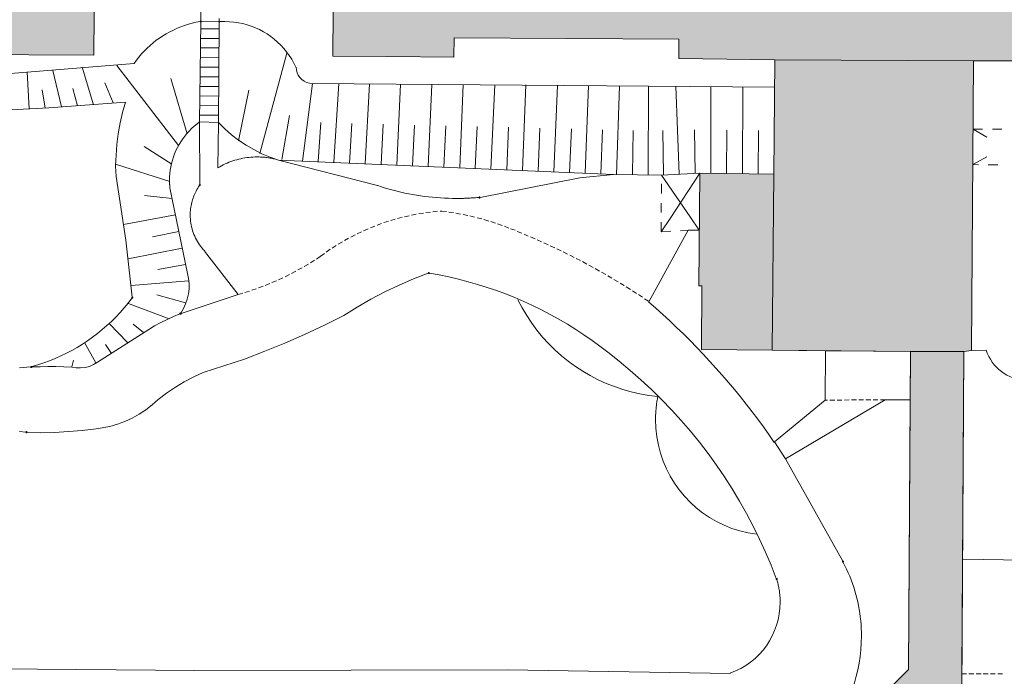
# Model space of a CAD drawing. Header units: metres. Extents: x -15 to 143, y -45 to 47.
# Tile 30 of 41: x 89.6 to 92.06, y 30.05 to 31.69. Entities that reach past the tile are written whole.
import ezdxf

# ---------------------------------------------------------------- set-up
doc = ezdxf.new("R2010")
doc.units = ezdxf.units.M
doc.header["$LTSCALE"] = 0.0125
doc.layers.add('X_YYY_STF_8', color=7, linetype='Continuous', lineweight=9)

# ---------------------------------------------------------------- blocks, each defined once
blk = doc.blocks.new('Ü_Plan_W')
at = {"layer": 'X_YYY_STF_8'}
h = blk.add_hatch(color=9, dxfattribs=at)
h.dxf.hatch_style = 1
h.paths.add_polyline_path([(1.1326, 5.4775), (2.0508, 5.4674), (2.0508, 5.4331), (2.0491, 5.2595), (1.9484, 5.2599), (1.9437, 4.6639), (1.1284, 4.6677), (1.1305, 5.0872), (1.1314, 5.2595)])
at = {"layer": 'X_YYY_STF_8', "linetype": 'Continuous'}
for points in [[(2.318, 5.1609), (2.3209, 4.9424), (2.4433, 4.942), (2.4416, 4.6613), (2.5536, 4.6606), (2.6935, 4.6596), (2.6939, 4.6999), (3.1621, 4.6973), (3.1617, 4.6571), (3.3619, 4.6541), (3.7755, 4.652), (3.9745, 4.652), (3.9749, 4.6922), (4.4406, 4.6901), (4.4406, 4.6499), (4.6941, 4.6478), (4.6954, 4.7312), (4.6979, 4.9302), (4.8152, 4.9285), (4.8156, 4.9611), (4.8173, 5.1084), (4.8178, 5.1389), (3.9588, 5.1439), (3.8017, 5.1448), (3.3366, 5.1477), (3.2518, 5.149), (3.2519, 5.1557), (2.9301, 5.1575), (2.6909, 5.1588)], [(3.356, 4.0496), (3.3594, 4.4162), (3.3619, 4.6541), (3.7755, 4.652), (3.7717, 4.0488), (3.7552, 4.0467), (3.6443, 4.0467)], [(3.2053, 4.4179), (3.2032, 4.1834), (3.2095, 4.1834), (3.2091, 4.0509), (3.356, 4.0496), (3.3594, 4.4162)]]:
    blk.add_hatch(color=150, dxfattribs=at).paths.add_polyline_path(points)
at = {"layer": 'X_YYY_STF_8', "linetype": 'Continuous', "lineweight": 9}
for points in [[(2.1677, 4.7337), (2.1673, 4.7329), (2.166, 4.7329), (2.1651, 4.7337), (2.166, 4.735), (2.1673, 4.735)], [(2.1656, 4.3929), (2.1647, 4.3921), (2.1635, 4.3921), (2.163, 4.3929), (2.1635, 4.3942), (2.1647, 4.3942)], [(3.505, 3.6089), (3.5046, 3.6081), (3.5033, 3.6081), (3.5024, 3.6089), (3.5033, 3.6102), (3.5046, 3.6102), (3.505, 3.6089)]]:
    blk.add_hatch(color=256, dxfattribs=at).paths.add_polyline_path(points, flags=0)
at = {"layer": 'X_YYY_STF_8', "linetype": 'Continuous', "lineweight": 0}
for points in [[(2.7481, 4.3671), (2.7476, 4.3663), (2.7464, 4.3663), (2.7455, 4.3671), (2.7464, 4.3684), (2.7476, 4.3684)], [(2.6427, 4.2101), (2.6418, 4.2088), (2.641, 4.2088), (2.6401, 4.2101), (2.641, 4.2109), (2.6418, 4.2109), (2.6427, 4.2101)], [(2.025, 4.1584), (2.0246, 4.1576), (2.0233, 4.1576), (2.0225, 4.1584), (2.0233, 4.1597), (2.0246, 4.1597), (2.025, 4.1584)], [(2.1253, 4.1254), (2.1249, 4.1245), (2.1237, 4.1245), (2.1228, 4.1254), (2.1237, 4.1267), (2.1249, 4.1267)], [(1.8146, 4.0145), (1.8142, 4.0132), (1.8129, 4.0132), (1.8121, 4.0145), (1.8129, 4.0153), (1.8142, 4.0153), (1.8146, 4.0145)], [(1.8045, 3.8786), (1.804, 3.8773), (1.8028, 3.8773), (1.8019, 3.8786), (1.8028, 3.8794), (1.804, 3.8794), (1.8045, 3.8786)], [(3.367, 3.5729), (3.3666, 3.5717), (3.3653, 3.5717), (3.3644, 3.5729), (3.3653, 3.5738), (3.3666, 3.5738)]]:
    blk.add_hatch(color=256, dxfattribs=at).paths.add_polyline_path(points, flags=0)
at = {"layer": 'X_YYY_STF_8'}
h = blk.add_hatch(color=9, dxfattribs=at)
h.dxf.hatch_style = 1
edge = h.paths.add_edge_path()
edge.add_line((3.3424, 1.6751), (3.2315, 1.6756))
edge.add_line((3.2315, 1.6756), (3.2379, 2.8393))
edge.add_line((3.2379, 2.8393), (3.2383, 2.9189))
edge.add_line((3.2383, 2.9189), (3.2387, 2.9858))
edge.add_line((3.2387, 2.9858), (3.6405, 3.3846))
edge.add_line((3.6405, 3.3846), (3.6443, 4.0467))
edge.add_line((3.6443, 4.0467), (3.7552, 4.0467))
edge.add_line((3.7552, 4.0467), (3.7509, 3.3355))
edge.add_line((3.7509, 3.3355), (3.3509, 2.9384))
edge.add_line((3.3509, 2.9384), (3.3484, 2.7225))
edge.add_line((3.3484, 2.7225), (3.3424, 1.6751))
at = {"layer": 'X_YYY_STF_8', "linetype": 'Continuous', "lineweight": 0}
for p, q in [((2.1681, 4.8683), (2.1664, 4.735)), ((2.1639, 4.5246), (2.1664, 4.7329)), ((2.1668, 4.7185), (2.2041, 4.7185)), ((2.1677, 4.7337), (2.2045, 4.7333)), ((2.2032, 4.5233), (2.2045, 4.7333)), ((2.2045, 4.7333), (2.2032, 4.5233)), ((2.1664, 4.6986), (2.2037, 4.6986)), ((2.1664, 4.6787), (2.2037, 4.6787)), ((2.166, 4.6588), (2.2037, 4.6584)), ((2.2892, 4.459), (2.3455, 4.6677)), ((1.9429, 4.5606), (1.9192, 4.6385)), ((2.1198, 4.4759), (1.9916, 4.6423)), ((2.166, 4.6389), (2.1838, 4.6385)), ((2.1838, 4.6385), (2.2037, 4.6385)), ((2.3654, 4.633), (2.365, 4.6385)), ((1.8091, 4.5521), (1.8049, 4.6287)), ((1.876, 4.5559), (1.8586, 4.6321)), ((2.138, 4.5), (2.1042, 4.6148)), ((2.1656, 4.6186), (2.1825, 4.6186)), ((2.1825, 4.6186), (2.2032, 4.6186)), ((2.3671, 4.627), (2.3654, 4.633)), ((2.3692, 4.622), (2.3671, 4.627)), ((2.3726, 4.6169), (2.3692, 4.622)), ((2.3768, 4.6131), (2.3726, 4.6169)), ((1.9094, 4.5585), (1.9001, 4.5944)), ((1.984, 4.5648), (1.9666, 4.6059)), ((2.1651, 4.5987), (2.2032, 4.5987)), ((2.3815, 4.6097), (2.3768, 4.6131)), ((2.3785, 4.4433), (2.3992, 4.6046)), ((2.3865, 4.6071), (2.3815, 4.6097)), ((2.3925, 4.6054), (2.3865, 4.6071)), ((2.398, 4.605), (2.3925, 4.6054)), ((2.4437, 4.4408), (2.4539, 4.6046)), ((2.5089, 4.4378), (2.5178, 4.6042)), ((2.5745, 4.4348), (2.5825, 4.6033)), ((2.6401, 4.4319), (2.6477, 4.6029)), ((2.7057, 4.4294), (2.7129, 4.6025)), ((2.7705, 4.4264), (2.7785, 4.6021)), ((2.8361, 4.4238), (2.8433, 4.6016)), ((2.9017, 4.4209), (2.9089, 4.6008)), ((2.9669, 4.4179), (2.9741, 4.6004)), ((3.0321, 4.4154), (3.0385, 4.6)), ((3.0977, 4.4145), (3.099, 4.5995)), ((3.1629, 4.4158), (3.1553, 4.5991)), ((3.2286, 4.4175), (3.2286, 4.5987)), ((3.2942, 4.4171), (3.2954, 4.5978)), ((1.8426, 4.5534), (1.8362, 4.5915)), ((2.1651, 4.5788), (2.2032, 4.5784)), ((2.2452, 4.4856), (2.2663, 4.5906)), ((1.5369, 4.5386), (1.8498, 4.5538)), ((1.8498, 4.5538), (2.0098, 4.5657)), ((2.0034, 4.5441), (2.0098, 4.5657)), ((2.1647, 4.5589), (2.2028, 4.5585)), ((1.9983, 4.5225), (2.0034, 4.5441)), ((2.3349, 4.4467), (2.351, 4.5381)), ((1.9941, 4.5), (1.9983, 4.5225)), ((2.2032, 4.5233), (2.1639, 4.5246)), ((2.1639, 4.5246), (2.1643, 4.3942)), ((2.202, 4.4289), (2.2032, 4.5233)), ((2.2164, 4.5102), (2.2032, 4.5233)), ((2.4111, 4.4421), (2.4166, 4.5233)), ((2.4763, 4.4391), (2.4809, 4.5216)), ((2.5419, 4.4361), (2.5461, 4.5199)), ((2.6071, 4.4336), (2.6113, 4.5182)), ((2.6727, 4.4306), (2.6765, 4.5166)), ((2.7379, 4.4281), (2.7417, 4.5153)), ((2.8035, 4.4251), (2.8069, 4.5136)), ((2.8687, 4.4222), (2.8725, 4.5119)), ((1.9916, 4.478), (1.9941, 4.5)), ((2.2303, 4.4979), (2.2164, 4.5102)), ((2.2452, 4.4865), (2.2303, 4.4979)), ((2.9343, 4.4192), (2.9381, 4.5102)), ((2.9995, 4.4166), (3.0029, 4.5085)), ((3.0651, 4.415), (3.0668, 4.5072)), ((3.1303, 4.4145), (3.1286, 4.5068)), ((3.196, 4.4175), (3.1943, 4.5081)), ((3.2612, 4.4171), (3.2616, 4.5077)), ((3.3268, 4.4166), (3.3276, 4.5072)), ((3.7747, 4.5098), (3.7946, 4.5098)), ((3.8149, 4.5094), (3.8348, 4.5094)), ((1.9899, 4.4556), (1.9916, 4.478)), ((2.1059, 4.4365), (2.0483, 4.4734)), ((2.2608, 4.4763), (2.2452, 4.4865)), ((2.2769, 4.467), (2.2608, 4.4763)), ((1.989, 4.4336), (1.9899, 4.4556)), ((2.2934, 4.4586), (2.2769, 4.467)), ((2.3108, 4.4514), (2.2934, 4.4586)), ((2.3285, 4.4454), (2.3108, 4.4514)), ((3.7742, 4.4361), (3.8034, 4.4522)), ((2.1016, 4.401), (1.9886, 4.4365)), ((2.5347, 4.3921), (2.3285, 4.4454)), ((3.0258, 4.4154), (2.3285, 4.4454)), ((3.7857, 4.4357), (3.7742, 4.4361)), ((3.8259, 4.4357), (3.806, 4.4357)), ((2.0106, 4.2782), (1.9899, 4.4111)), ((3.1257, 4.4141), (3.0258, 4.4154)), ((3.2053, 4.4179), (3.1257, 4.4141)), ((3.1854, 4.3269), (3.1257, 4.4141)), ((3.1435, 4.3235), (3.2053, 4.4179)), ((3.3594, 4.4162), (3.2053, 4.4179)), ((3.3594, 4.4162), (3.356, 4.0496)), ((2.1651, 4.3934), (2.1651, 4.3929)), ((2.9555, 4.4082), (2.7481, 4.3675)), ((3.1257, 4.3756), (3.1257, 4.3959)), ((2.1067, 4.3654), (2.0491, 4.3718)), ((2.1385, 4.2092), (2.1021, 4.3874)), ((3.1253, 4.3358), (3.1253, 4.3557)), ((2.1135, 4.3311), (2.0055, 4.3112)), ((2.5906, 4.3273), (2.6003, 4.3294)), ((2.6054, 4.3307), (2.6151, 4.3324)), ((2.6202, 4.3337), (2.63, 4.3349)), ((2.635, 4.3358), (2.6448, 4.3371)), ((2.6499, 4.3375), (2.6596, 4.3388)), ((2.6647, 4.3392), (2.6681, 4.3392)), ((2.6681, 4.3392), (2.6778, 4.3379)), ((2.6829, 4.3371), (2.6926, 4.3358)), ((2.6977, 4.3349), (2.7074, 4.3328)), ((2.7125, 4.332), (2.7223, 4.3299)), ((2.7269, 4.329), (2.7366, 4.3265)), ((3.204, 4.2994), (3.1854, 4.3269)), ((2.5195, 4.3045), (2.5288, 4.3078)), ((2.5334, 4.31), (2.5428, 4.3134)), ((2.5474, 4.315), (2.5571, 4.318)), ((2.5618, 4.3193), (2.5711, 4.3222)), ((2.5762, 4.3235), (2.5859, 4.3261)), ((2.7417, 4.3252), (2.7515, 4.3227)), ((2.7561, 4.3214), (2.7659, 4.3184)), ((2.7705, 4.3172), (2.7798, 4.3138)), ((2.7845, 4.3125), (2.7942, 4.3091)), ((2.7989, 4.3074), (2.8082, 4.3036)), ((3.1253, 4.2956), (3.1435, 4.3235)), ((2.1207, 4.2968), (2.0661, 4.2854)), ((2.4788, 4.285), (2.4877, 4.2896)), ((2.492, 4.2918), (2.5013, 4.296)), ((2.5055, 4.2981), (2.5148, 4.3023)), ((2.8255, 4.2968), (2.8349, 4.293)), ((2.8395, 4.2913), (2.8484, 4.2871)), ((2.8531, 4.2854), (2.8624, 4.2812)), ((3.1651, 4.2981), (3.1816, 4.2994)), ((2.0237, 4.1597), (2.0106, 4.2782)), ((2.4399, 4.2621), (2.4484, 4.2676)), ((2.4526, 4.2702), (2.4615, 4.2753)), ((2.4657, 4.2778), (2.4742, 4.2829)), ((2.867, 4.2795), (2.8759, 4.2753)), ((2.8806, 4.2731), (2.8899, 4.2689)), ((2.8941, 4.2668), (2.9034, 4.2626)), ((2.1279, 4.2621), (2.0149, 4.2397)), ((2.174, 4.2558), (2.2439, 4.1652)), ((2.4276, 4.2537), (2.4361, 4.2596)), ((2.9081, 4.2604), (2.917, 4.2562)), ((2.9212, 4.2541), (2.9301, 4.2494)), ((2.9348, 4.2473), (2.9437, 4.2427)), ((2.1347, 4.2278), (2.0767, 4.2177)), ((2.3904, 4.2287), (2.3815, 4.2236)), ((2.4031, 4.2367), (2.3946, 4.2312)), ((2.9479, 4.2405), (2.9568, 4.2359)), ((2.9614, 4.2338), (2.9703, 4.2287)), ((2.9746, 4.2266), (2.9834, 4.2215)), ((2.1385, 4.2092), (2.1406, 4.1986)), ((2.351, 4.2067), (2.3421, 4.2024)), ((2.3641, 4.2139), (2.3552, 4.2092)), ((2.3772, 4.2211), (2.3688, 4.2164)), ((2.6096, 4.1978), (2.6401, 4.2096)), ((2.9877, 4.2194), (2.9966, 4.2143)), ((3.0008, 4.2118), (3.0097, 4.2071)), ((3.0139, 4.2046), (3.0224, 4.1995)), ((2.141, 4.1936), (2.0212, 4.1842)), ((2.1406, 4.1986), (2.1419, 4.188)), ((2.1419, 4.188), (2.1419, 4.1775)), ((2.3099, 4.188), (2.3006, 4.1842)), ((2.3239, 4.194), (2.3146, 4.1902)), ((2.3374, 4.2003), (2.3281, 4.1961)), ((2.5495, 4.1707), (2.5796, 4.1847)), ((2.5796, 4.1847), (2.6096, 4.1978)), ((3.0266, 4.1969), (3.0355, 4.1919)), ((3.0397, 4.1889), (3.0482, 4.1838)), ((3.2032, 4.1834), (3.2095, 4.1834)), ((2.1342, 4.1483), (2.075, 4.1648)), ((2.1253, 4.1258), (2.2439, 4.1652)), ((2.1406, 4.1665), (2.138, 4.1559)), ((2.1419, 4.1775), (2.1406, 4.1665)), ((2.2536, 4.1682), (2.2439, 4.1652)), ((2.2676, 4.1724), (2.2583, 4.1694)), ((2.282, 4.1775), (2.2727, 4.1741)), ((2.296, 4.1825), (2.2866, 4.1792)), ((2.5207, 4.1555), (2.5495, 4.1707)), ((3.0524, 4.1813), (3.0609, 4.1758)), ((3.0651, 4.1732), (3.0736, 4.1677)), ((3.0778, 4.1652), (3.0859, 4.1597)), ((2.1004, 4.1144), (2.014, 4.1474)), ((2.0246, 4.1588), (2.0246, 4.1584)), ((2.1347, 4.1457), (2.1304, 4.136)), ((2.138, 4.1559), (2.1347, 4.1457)), ((2.492, 4.1389), (2.5207, 4.1555)), ((3.0901, 4.1567), (3.0986, 4.1512)), ((2.1097, 4.1195), (2.1228, 4.125)), ((2.1304, 4.136), (2.1249, 4.1267)), ((2.1249, 4.1258), (2.1249, 4.1256)), ((2.464, 4.1216), (2.492, 4.1389)), ((2.0136, 4.0657), (1.9755, 4.1051)), ((2.047, 4.086), (2.0259, 4.1038)), ((2.0703, 4.1004), (2.0834, 4.1072)), ((2.0834, 4.1072), (2.0966, 4.1135)), ((2.0966, 4.1135), (2.1097, 4.1195)), ((2.4238, 4.1017), (2.3827, 4.0822)), ((1.9514, 4.0242), (2.058, 4.0928)), ((2.058, 4.0928), (2.0703, 4.1004)), ((2.3827, 4.0822), (2.3417, 4.064)), ((1.9475, 4.0234), (1.9243, 4.0653)), ((1.9801, 4.0428), (1.9679, 4.0615)), ((2.3417, 4.064), (2.2998, 4.0471)), ((2.2998, 4.0471), (2.2574, 4.031)), ((3.2091, 4.0509), (3.356, 4.0496)), ((3.356, 4.0496), (3.4673, 4.0484)), ((3.4673, 4.0484), (3.4893, 4.0484)), ((3.6443, 4.0467), (3.6434, 3.9459)), ((3.7552, 4.0467), (3.7509, 3.3757)), ((3.7717, 4.0488), (3.7552, 4.0467)), ((3.8017, 4.0496), (3.7717, 4.0488)), ((1.8976, 4.0149), (1.901, 4.0289)), ((1.9433, 4.0196), (1.9344, 4.0158)), ((2.2574, 4.031), (2.2147, 4.0166)), ((1.7892, 4.0124), (1.8121, 4.0145)), ((1.8142, 4.0145), (1.8142, 4.0143)), ((1.8146, 4.0145), (1.8316, 4.0149)), ((1.8316, 4.0149), (1.8481, 4.0153)), ((1.8481, 4.0153), (1.8646, 4.0153)), ((1.8646, 4.0153), (1.8811, 4.0149)), ((1.8811, 4.0149), (1.8976, 4.0141)), ((1.9069, 4.0128), (1.8976, 4.0141)), ((1.9162, 4.0124), (1.9069, 4.0128)), ((1.9255, 4.0136), (1.9162, 4.0124)), ((1.9344, 4.0158), (1.9255, 4.0136)), ((2.1516, 3.9937), (2.1715, 4.0031)), ((2.2147, 4.0166), (2.1715, 4.0031)), ((2.1135, 3.9721), (2.1321, 3.9836)), ((2.1321, 3.9836), (2.1516, 3.9937)), ((2.0775, 3.9467), (2.0953, 3.9599)), ((2.0953, 3.9599), (2.1135, 3.9721)), ((2.0775, 3.9467), (2.0652, 3.9357)), ((3.3843, 3.8231), (3.5918, 3.9463)), ((3.4715, 3.9455), (3.4665, 3.9455)), ((3.4868, 3.9455), (3.4766, 3.9455)), ((3.5016, 3.9455), (3.4919, 3.9455)), ((3.5169, 3.9459), (3.5067, 3.9455)), ((3.5317, 3.9459), (3.5215, 3.9459)), ((3.5465, 3.9459), (3.5367, 3.9459)), ((3.5617, 3.9459), (3.5516, 3.9459)), ((3.5765, 3.9463), (3.5668, 3.9459)), ((2.0521, 3.9252), (2.0381, 3.9163)), ((2.0652, 3.9357), (2.0521, 3.9252)), ((2.0085, 3.901), (1.9928, 3.8951)), ((2.0237, 3.9078), (2.0085, 3.901)), ((2.0381, 3.9163), (2.0237, 3.9078)), ((1.7892, 3.8799), (1.8019, 3.8786)), ((1.804, 3.8786), (1.804, 3.8784)), ((1.8332, 3.8777), (1.8045, 3.8786)), ((1.862, 3.8782), (1.8332, 3.8777)), ((1.8908, 3.8799), (1.862, 3.8782)), ((1.9196, 3.8824), (1.8908, 3.8799)), ((1.9484, 3.8858), (1.9196, 3.8824)), ((1.9768, 3.8904), (1.9484, 3.8858)), ((1.9928, 3.8951), (1.9768, 3.8904)), ((3.3843, 3.8231), (3.3611, 3.8583)), ((3.5033, 3.6102), (3.3843, 3.8231)), ((3.5046, 3.6093), (3.5046, 3.6089)), ((3.8796, 3.6123), (3.7539, 3.6144)), ((3.3666, 3.5729), (3.3666, 3.5727)), ((2.1541, 3.3824), (1.4425, 3.3884)), ((2.8052, 3.3837), (2.1541, 3.3824)), ((3.2692, 3.3765), (2.8052, 3.3837)), ((3.7509, 3.3757), (3.7611, 3.3757)), ((3.7658, 3.3757), (3.7759, 3.3757)), ((3.781, 3.3757), (3.7912, 3.3757)), ((3.7958, 3.3757), (3.806, 3.3757)), ((3.8111, 3.3757), (3.8208, 3.3757)), ((3.8259, 3.3757), (3.836, 3.3757))]:
    blk.add_line(p, q, dxfattribs=at)
at = {"layer": 'X_YYY_STF_8', "linetype": 'Continuous', "lineweight": 5}
for p, q in [((2.2045, 4.7333), (2.2045, 4.7401)), ((1.6237, 4.6139), (2.0276, 4.6461)), ((3.3611, 4.5974), (2.398, 4.605)), ((2.1643, 4.5386), (2.2028, 4.5386)), ((3.8034, 4.4933), (3.7747, 4.5098)), ((1.9899, 4.4111), (1.989, 4.4336)), ((3.0258, 4.4154), (2.9555, 4.4082)), ((3.0994, 4.1504), (3.1816, 4.2994)), ((3.1816, 4.2994), (3.204, 4.2994)), ((2.464, 4.1216), (2.4238, 4.1017)), ((3.4673, 4.0484), (3.4665, 3.9455)), ((1.9514, 4.0242), (1.9433, 4.0196)), ((3.4665, 3.9455), (3.3611, 3.8583)), ((3.5918, 3.9463), (3.6434, 3.9459))]:
    blk.add_line(p, q, dxfattribs=at)
at = {"layer": 'X_YYY_STF_8', "linetype": 'Continuous', "lineweight": 9}
for p, q in [((2.7476, 4.3675), (2.7476, 4.3671)), ((2.6422, 4.2101), (2.6422, 4.2099))]:
    blk.add_line(p, q, dxfattribs=at)
at = {"layer": 'X_YYY_STF_8', "linetype": 'Continuous', "lineweight": 13}
for p, q in [((3.1253, 4.2956), (3.1253, 4.3159)), ((2.8116, 4.3023), (2.8209, 4.299)), ((3.1253, 4.2956), (3.1452, 4.2973)), ((2.4153, 4.2448), (2.4073, 4.2393)), ((2.4153, 4.2448), (2.4238, 4.2507)), ((3.2095, 4.1834), (3.2091, 4.0509)), ((3.4893, 4.0484), (3.6443, 4.0467)), ((3.6443, 4.0467), (3.7552, 4.0467)), ((3.5918, 3.9463), (3.5816, 3.9463)), ((3.6434, 3.9459), (3.6405, 3.3846)), ((3.6405, 3.3846), (3.2387, 2.9858)), ((3.7509, 3.3757), (3.7509, 3.3355))]:
    blk.add_line(p, q, dxfattribs=at)
at = {"layer": 'X_YYY_STF_8'}
for points in [[(1.1326, 5.4775), (2.0508, 5.4674), (2.0508, 5.4331), (2.0491, 5.2595), (1.9484, 5.2599), (1.9437, 4.6639), (1.1284, 4.6677), (1.1305, 5.0872), (1.1314, 5.2595), (1.1326, 5.4775)], [(2.318, 5.1609), (2.3209, 4.9424), (2.4433, 4.942), (2.4416, 4.6613), (2.5536, 4.6606), (2.6935, 4.6596), (2.6939, 4.6999), (3.1621, 4.6973), (3.1617, 4.6571), (3.3619, 4.6541), (3.7755, 4.652), (3.9745, 4.652)], [(3.356, 4.0496), (3.3594, 4.4162), (3.3619, 4.6541), (3.7755, 4.652), (3.7717, 4.0488), (3.7552, 4.0467), (3.6443, 4.0467), (3.356, 4.0496)], [(3.2053, 4.4179), (3.2032, 4.1834), (3.2095, 4.1834), (3.2091, 4.0509), (3.356, 4.0496), (3.3594, 4.4162), (3.2053, 4.4179)], [(3.3424, 1.6751), (3.2315, 1.6756), (3.2379, 2.8393), (3.2383, 2.9189), (3.2387, 2.9858), (3.6405, 3.3846), (3.6443, 4.0467), (3.7552, 4.0467), (3.7509, 3.3355), (3.3509, 2.9384), (3.3484, 2.7225), (3.3424, 1.6751)]]:
    blk.add_lwpolyline(points, dxfattribs=at)
at = {"layer": 'X_YYY_STF_8', "linetype": 'Continuous', "lineweight": 0}
for points in [[(2.0276, 4.6461), (2.0325, 4.653), (2.0377, 4.6597), (2.0432, 4.6662), (2.0489, 4.6724), (2.0548, 4.6783), (2.0609, 4.684), (2.0672, 4.6894), (2.0738, 4.6946), (2.0805, 4.6994), (2.0875, 4.704), (2.0946, 4.7084), (2.1018, 4.7124), (2.1093, 4.7161), (2.1169, 4.7196), (2.1246, 4.7227), (2.1325, 4.7255), (2.1405, 4.7281), (2.1486, 4.7303), (2.1568, 4.7322), (2.1651, 4.7337)], [(2.1651, 4.7341), (2.1651, 4.7342), (2.1652, 4.7343), (2.1652, 4.7343), (2.1652, 4.7344), (2.1652, 4.7345), (2.1653, 4.7345), (2.1653, 4.7346), (2.1653, 4.7346), (2.1654, 4.7347), (2.1655, 4.7347), (2.1655, 4.7348), (2.1656, 4.7348), (2.1657, 4.7349), (2.1658, 4.7349), (2.1659, 4.7349), (2.166, 4.735), (2.1661, 4.735), (2.1662, 4.735), (2.1663, 4.735), (2.1664, 4.735)], [(2.1664, 4.7329), (2.1663, 4.7329), (2.1662, 4.7329), (2.1661, 4.7329), (2.166, 4.7329), (2.1659, 4.733), (2.1658, 4.733), (2.1657, 4.733), (2.1656, 4.7331), (2.1655, 4.7331), (2.1655, 4.7332), (2.1654, 4.7333), (2.1653, 4.7333), (2.1653, 4.7334), (2.1653, 4.7335), (2.1652, 4.7336), (2.1652, 4.7337), (2.1652, 4.7338), (2.1652, 4.7339), (2.1651, 4.734), (2.1651, 4.7341)], [(2.1664, 4.735), (2.1665, 4.735), (2.1665, 4.735), (2.1666, 4.735), (2.1667, 4.735), (2.1667, 4.7349), (2.1668, 4.7349), (2.1668, 4.7349), (2.1669, 4.7348), (2.1669, 4.7348), (2.167, 4.7347), (2.167, 4.7347), (2.1671, 4.7346), (2.1671, 4.7346), (2.1672, 4.7345), (2.1672, 4.7345), (2.1672, 4.7344), (2.1672, 4.7343), (2.1672, 4.7343), (2.1673, 4.7342), (2.1673, 4.7341)], [(2.1673, 4.7337), (2.1673, 4.7337), (2.1672, 4.7336), (2.1672, 4.7335), (2.1672, 4.7335), (2.1672, 4.7334), (2.1672, 4.7334), (2.1671, 4.7333), (2.1671, 4.7332), (2.167, 4.7332), (2.167, 4.7331), (2.1669, 4.7331), (2.1669, 4.7331), (2.1668, 4.733), (2.1668, 4.733), (2.1667, 4.7329), (2.1667, 4.7329), (2.1666, 4.7329), (2.1665, 4.7329), (2.1665, 4.7329), (2.1664, 4.7329)], [(2.2045, 4.7333), (2.205, 4.7334), (2.2056, 4.7334), (2.2061, 4.7335), (2.2066, 4.7335), (2.2072, 4.7335), (2.2078, 4.7336), (2.2083, 4.7336), (2.2089, 4.7336), (2.2095, 4.7337), (2.2101, 4.7337), (2.2107, 4.7337), (2.2113, 4.7337), (2.212, 4.7337), (2.2126, 4.7337), (2.2132, 4.7337), (2.2138, 4.7337), (2.2145, 4.7337), (2.2151, 4.7337), (2.2157, 4.7337), (2.2164, 4.7337)], [(2.2164, 4.7337), (2.2259, 4.7334), (2.2353, 4.7326), (2.2446, 4.7313), (2.2538, 4.7294), (2.2628, 4.727), (2.2716, 4.7241), (2.2802, 4.7207), (2.2886, 4.7169), (2.2967, 4.7126), (2.3046, 4.7079), (2.3122, 4.7027), (2.3194, 4.6971), (2.3264, 4.691), (2.333, 4.6846), (2.3393, 4.6778), (2.3452, 4.6707), (2.3507, 4.6631), (2.3557, 4.6552), (2.3604, 4.647), (2.3645, 4.6385)], [(2.1012, 4.4027), (2.1014, 4.4099), (2.1019, 4.4171), (2.1028, 4.4242), (2.104, 4.4312), (2.1055, 4.4382), (2.1073, 4.445), (2.1095, 4.4518), (2.1119, 4.4584), (2.1147, 4.4649), (2.1178, 4.4713), (2.1212, 4.4775), (2.1248, 4.4835), (2.1288, 4.4894), (2.133, 4.4951), (2.1375, 4.5005), (2.1422, 4.5058), (2.1473, 4.5109), (2.1526, 4.5157), (2.1581, 4.5203), (2.1639, 4.5246)], [(2.202, 4.4289), (2.2057, 4.4312), (2.2094, 4.4333), (2.2133, 4.4353), (2.2171, 4.4372), (2.221, 4.4389), (2.225, 4.4406), (2.229, 4.4421), (2.233, 4.4436), (2.2371, 4.4449), (2.2412, 4.4461), (2.2454, 4.4472), (2.2496, 4.4481), (2.2537, 4.449), (2.258, 4.4497), (2.2622, 4.4504), (2.2665, 4.4509), (2.2708, 4.4513), (2.2751, 4.4516), (2.2794, 4.4517), (2.2837, 4.4518)], [(2.2837, 4.4518), (2.286, 4.4518), (2.2882, 4.4517), (2.2905, 4.4516), (2.2928, 4.4515), (2.2951, 4.4514), (2.2974, 4.4512), (2.2996, 4.451), (2.3019, 4.4508), (2.3042, 4.4505), (2.3064, 4.4502), (2.3087, 4.4499), (2.3109, 4.4495), (2.3132, 4.4491), (2.3154, 4.4487), (2.3176, 4.4482), (2.3198, 4.4477), (2.322, 4.4472), (2.3242, 4.4466), (2.3264, 4.4461), (2.3285, 4.4454)], [(2.1021, 4.3874), (2.102, 4.3882), (2.1019, 4.389), (2.1019, 4.3897), (2.1018, 4.3905), (2.1018, 4.3912), (2.1017, 4.392), (2.1016, 4.3928), (2.1016, 4.3935), (2.1015, 4.3943), (2.1015, 4.3951), (2.1014, 4.3958), (2.1014, 4.3966), (2.1014, 4.3973), (2.1013, 4.3981), (2.1013, 4.3989), (2.1013, 4.3996), (2.1012, 4.4004), (2.1012, 4.4012), (2.1012, 4.4019), (2.1012, 4.4027)], [(2.1444, 4.3307), (2.1445, 4.334), (2.1446, 4.3373), (2.1449, 4.3406), (2.1452, 4.3438), (2.1456, 4.347), (2.1462, 4.3502), (2.1468, 4.3534), (2.1476, 4.3566), (2.1484, 4.3597), (2.1493, 4.3628), (2.1503, 4.3659), (2.1514, 4.369), (2.1526, 4.372), (2.1539, 4.375), (2.1553, 4.3779), (2.1568, 4.3808), (2.1583, 4.3837), (2.1599, 4.3865), (2.1617, 4.3893), (2.1635, 4.3921)], [(2.163, 4.3934), (2.163, 4.3934), (2.163, 4.3935), (2.163, 4.3936), (2.1631, 4.3936), (2.1631, 4.3937), (2.1631, 4.3937), (2.1632, 4.3938), (2.1632, 4.3938), (2.1632, 4.3939), (2.1633, 4.3939), (2.1633, 4.394), (2.1634, 4.394), (2.1634, 4.3941), (2.1635, 4.3941), (2.1636, 4.3941), (2.1636, 4.3942), (2.1637, 4.3942), (2.1637, 4.3942), (2.1638, 4.3942), (2.1639, 4.3942)], [(2.1639, 4.3921), (2.1638, 4.3921), (2.1637, 4.3921), (2.1637, 4.3921), (2.1636, 4.3921), (2.1636, 4.3922), (2.1635, 4.3922), (2.1634, 4.3923), (2.1634, 4.3923), (2.1633, 4.3924), (2.1633, 4.3924), (2.1632, 4.3925), (2.1632, 4.3926), (2.1632, 4.3926), (2.1631, 4.3927), (2.1631, 4.3928), (2.1631, 4.3929), (2.163, 4.393), (2.163, 4.3931), (2.163, 4.3932), (2.163, 4.3934)], [(2.1639, 4.3942), (2.164, 4.3942), (2.1641, 4.3942), (2.1642, 4.3942), (2.1643, 4.3942), (2.1644, 4.3941), (2.1645, 4.3941), (2.1646, 4.3941), (2.1647, 4.394), (2.1648, 4.394), (2.1648, 4.3939), (2.1649, 4.3939), (2.1649, 4.3938), (2.165, 4.3938), (2.165, 4.3937), (2.1651, 4.3937), (2.1651, 4.3936), (2.1651, 4.3936), (2.1651, 4.3935), (2.1651, 4.3934), (2.1651, 4.3934)], [(2.1651, 4.3929), (2.1651, 4.3929), (2.1651, 4.3928), (2.1651, 4.3928), (2.1651, 4.3927), (2.1651, 4.3926), (2.165, 4.3926), (2.165, 4.3925), (2.1649, 4.3925), (2.1649, 4.3924), (2.1648, 4.3924), (2.1648, 4.3923), (2.1647, 4.3923), (2.1646, 4.3922), (2.1645, 4.3922), (2.1644, 4.3922), (2.1643, 4.3921), (2.1642, 4.3921), (2.1641, 4.3921), (2.164, 4.3921), (2.1639, 4.3921)], [(2.699, 4.3654), (2.6906, 4.3655), (2.6822, 4.3657), (2.6739, 4.366), (2.6655, 4.3665), (2.6572, 4.3671), (2.6489, 4.3678), (2.6406, 4.3687), (2.6323, 4.3697), (2.624, 4.3708), (2.6158, 4.3721), (2.6076, 4.3735), (2.5994, 4.375), (2.5912, 4.3767), (2.5831, 4.3785), (2.575, 4.3804), (2.567, 4.3825), (2.5589, 4.3847), (2.551, 4.387), (2.543, 4.3895), (2.5351, 4.3921)], [(2.7455, 4.3675), (2.7433, 4.3674), (2.7411, 4.3672), (2.7388, 4.367), (2.7365, 4.3668), (2.7343, 4.3667), (2.732, 4.3665), (2.7297, 4.3664), (2.7274, 4.3662), (2.7251, 4.3661), (2.7227, 4.366), (2.7204, 4.3659), (2.718, 4.3658), (2.7157, 4.3657), (2.7133, 4.3656), (2.7109, 4.3656), (2.7086, 4.3655), (2.7062, 4.3655), (2.7038, 4.3655), (2.7014, 4.3654), (2.699, 4.3654)], [(2.1745, 4.2562), (2.1716, 4.2592), (2.1689, 4.2624), (2.1663, 4.2656), (2.1639, 4.2689), (2.1615, 4.2723), (2.1594, 4.2758), (2.1573, 4.2793), (2.1555, 4.283), (2.1537, 4.2867), (2.1521, 4.2904), (2.1507, 4.2943), (2.1494, 4.2981), (2.1482, 4.3021), (2.1472, 4.3061), (2.1464, 4.3101), (2.1457, 4.3141), (2.1451, 4.3182), (2.1447, 4.3224), (2.1445, 4.3265), (2.1444, 4.3307)], [(2.6427, 4.2096), (2.663, 4.206), (2.6832, 4.2019), (2.7032, 4.1972), (2.7231, 4.1921), (2.7429, 4.1865), (2.7625, 4.1803), (2.7819, 4.1737), (2.8011, 4.1666), (2.8201, 4.159), (2.8389, 4.151), (2.8575, 4.1424), (2.8759, 4.1334), (2.8941, 4.1239), (2.912, 4.114), (2.9297, 4.1036), (2.9471, 4.0928), (2.9642, 4.0815), (2.9811, 4.0697), (2.9976, 4.0576), (3.0139, 4.045)], [(2.0229, 4.1576), (2.015, 4.1473), (2.0068, 4.1373), (1.9982, 4.1277), (1.9894, 4.1183), (1.9802, 4.1093), (1.9708, 4.1005), (1.9611, 4.0922), (1.9512, 4.0841), (1.941, 4.0764), (1.9305, 4.069), (1.9198, 4.062), (1.9089, 4.0553), (1.8978, 4.049), (1.8864, 4.043), (1.8749, 4.0374), (1.8632, 4.0322), (1.8513, 4.0274), (1.8392, 4.023), (1.827, 4.019), (1.8146, 4.0153)], [(2.0225, 4.1588), (2.0225, 4.1589), (2.0225, 4.159), (2.0225, 4.159), (2.0225, 4.1591), (2.0226, 4.1591), (2.0226, 4.1592), (2.0226, 4.1593), (2.0227, 4.1593), (2.0227, 4.1594), (2.0228, 4.1594), (2.0229, 4.1595), (2.0229, 4.1595), (2.023, 4.1595), (2.0231, 4.1596), (2.0232, 4.1596), (2.0233, 4.1596), (2.0234, 4.1597), (2.0235, 4.1597), (2.0236, 4.1597), (2.0237, 4.1597)], [(2.0237, 4.1576), (2.0236, 4.1576), (2.0235, 4.1576), (2.0234, 4.1576), (2.0233, 4.1576), (2.0232, 4.1576), (2.0231, 4.1577), (2.023, 4.1577), (2.0229, 4.1578), (2.0229, 4.1578), (2.0228, 4.1579), (2.0227, 4.158), (2.0227, 4.158), (2.0226, 4.1581), (2.0226, 4.1582), (2.0226, 4.1583), (2.0225, 4.1584), (2.0225, 4.1585), (2.0225, 4.1586), (2.0225, 4.1587), (2.0225, 4.1588)], [(2.0237, 4.1597), (2.0238, 4.1597), (2.0239, 4.1597), (2.0239, 4.1597), (2.024, 4.1596), (2.0241, 4.1596), (2.0241, 4.1596), (2.0242, 4.1595), (2.0242, 4.1595), (2.0243, 4.1595), (2.0243, 4.1594), (2.0244, 4.1594), (2.0244, 4.1593), (2.0245, 4.1593), (2.0245, 4.1592), (2.0245, 4.1591), (2.0246, 4.1591), (2.0246, 4.159), (2.0246, 4.159), (2.0246, 4.1589), (2.0246, 4.1588)], [(2.0246, 4.1584), (2.0246, 4.1583), (2.0246, 4.1583), (2.0246, 4.1582), (2.0246, 4.1582), (2.0245, 4.1581), (2.0245, 4.158), (2.0245, 4.158), (2.0244, 4.1579), (2.0244, 4.1579), (2.0243, 4.1578), (2.0243, 4.1578), (2.0242, 4.1577), (2.0242, 4.1577), (2.0241, 4.1577), (2.0241, 4.1576), (2.024, 4.1576), (2.0239, 4.1576), (2.0239, 4.1576), (2.0238, 4.1576), (2.0237, 4.1576)], [(3.1181, 3.9531), (3.0994, 3.9554), (3.081, 3.9586), (3.0628, 3.9627), (3.045, 3.9677), (3.0276, 3.9736), (3.0105, 3.9804), (2.9938, 3.988), (2.9775, 3.9964), (2.9617, 4.0057), (2.9464, 4.0157), (2.9316, 4.0265), (2.9174, 4.038), (2.9037, 4.0502), (2.8907, 4.0631), (2.8783, 4.0767), (2.8665, 4.091), (2.8555, 4.1059), (2.8452, 4.1214), (2.8356, 4.1375), (2.8268, 4.1542)], [(2.1228, 4.1258), (2.1228, 4.1259), (2.1228, 4.126), (2.1228, 4.126), (2.1229, 4.1261), (2.1229, 4.1262), (2.1229, 4.1263), (2.123, 4.1264), (2.123, 4.1264), (2.1231, 4.1265), (2.1231, 4.1266), (2.1232, 4.1267), (2.1233, 4.1268), (2.1233, 4.1268), (2.1234, 4.1269), (2.1235, 4.127), (2.1236, 4.127), (2.1237, 4.127), (2.1238, 4.1271), (2.124, 4.1271), (2.1241, 4.1271)], [(2.1241, 4.1245), (2.124, 4.1245), (2.1238, 4.1246), (2.1237, 4.1246), (2.1236, 4.1246), (2.1235, 4.1246), (2.1234, 4.1247), (2.1233, 4.1247), (2.1233, 4.1248), (2.1232, 4.1248), (2.1231, 4.1249), (2.1231, 4.1249), (2.123, 4.125), (2.123, 4.1251), (2.1229, 4.1252), (2.1229, 4.1253), (2.1229, 4.1254), (2.1228, 4.1255), (2.1228, 4.1256), (2.1228, 4.1257), (2.1228, 4.1258)], [(2.1241, 4.1271), (2.1241, 4.1271), (2.1242, 4.1271), (2.1243, 4.127), (2.1243, 4.127), (2.1244, 4.127), (2.1244, 4.1269), (2.1245, 4.1268), (2.1246, 4.1268), (2.1246, 4.1267), (2.1247, 4.1266), (2.1247, 4.1265), (2.1247, 4.1264), (2.1248, 4.1264), (2.1248, 4.1263), (2.1249, 4.1262), (2.1249, 4.1261), (2.1249, 4.126), (2.1249, 4.126), (2.1249, 4.1259), (2.1249, 4.1258)], [(2.1249, 4.1258), (2.1249, 4.1257), (2.1249, 4.1256), (2.1249, 4.1255), (2.1249, 4.1254), (2.1249, 4.1253), (2.1248, 4.1252), (2.1248, 4.1251), (2.1247, 4.125), (2.1247, 4.1249), (2.1247, 4.1249), (2.1246, 4.1248), (2.1246, 4.1248), (2.1245, 4.1247), (2.1244, 4.1247), (2.1244, 4.1246), (2.1243, 4.1246), (2.1243, 4.1246), (2.1242, 4.1246), (2.1241, 4.1245), (2.1241, 4.1245)], [(3.0139, 4.045), (3.0375, 4.0265), (3.0605, 4.0074), (3.083, 3.9877), (3.1048, 3.9674), (3.126, 3.9466), (3.1466, 3.9252), (3.1666, 3.9032), (3.186, 3.8807), (3.2047, 3.8577), (3.2227, 3.8341), (3.2401, 3.8101), (3.2568, 3.7856), (3.2728, 3.7606), (3.2882, 3.7352), (3.3028, 3.7093), (3.3167, 3.683), (3.3298, 3.6563), (3.3423, 3.6292), (3.3539, 3.6017), (3.3649, 3.5738)], [(1.8121, 4.0145), (1.8121, 4.0145), (1.8121, 4.0146), (1.8121, 4.0147), (1.8121, 4.0148), (1.8122, 4.0149), (1.8122, 4.0149), (1.8122, 4.015), (1.8123, 4.0151), (1.8123, 4.0152), (1.8124, 4.0153), (1.8125, 4.0154), (1.8125, 4.0154), (1.8126, 4.0155), (1.8127, 4.0156), (1.8128, 4.0156), (1.8129, 4.0157), (1.813, 4.0157), (1.8131, 4.0157), (1.8132, 4.0157), (1.8134, 4.0158)], [(1.8134, 4.0132), (1.8132, 4.0132), (1.8131, 4.0132), (1.813, 4.0133), (1.8129, 4.0133), (1.8128, 4.0134), (1.8127, 4.0134), (1.8126, 4.0135), (1.8125, 4.0135), (1.8125, 4.0136), (1.8124, 4.0137), (1.8123, 4.0138), (1.8123, 4.0139), (1.8122, 4.0139), (1.8122, 4.014), (1.8122, 4.0141), (1.8121, 4.0142), (1.8121, 4.0143), (1.8121, 4.0143), (1.8121, 4.0144), (1.8121, 4.0145)], [(1.8134, 4.0158), (1.8134, 4.0157), (1.8135, 4.0157), (1.8135, 4.0157), (1.8136, 4.0157), (1.8137, 4.0156), (1.8137, 4.0156), (1.8138, 4.0155), (1.8138, 4.0154), (1.8139, 4.0154), (1.8139, 4.0153), (1.814, 4.0152), (1.814, 4.0151), (1.8141, 4.015), (1.8141, 4.0149), (1.8141, 4.0149), (1.8141, 4.0148), (1.8142, 4.0147), (1.8142, 4.0146), (1.8142, 4.0145), (1.8142, 4.0145)], [(1.8142, 4.0145), (1.8142, 4.0144), (1.8142, 4.0142), (1.8142, 4.0141), (1.8141, 4.014), (1.8141, 4.0139), (1.8141, 4.0138), (1.8141, 4.0137), (1.814, 4.0137), (1.814, 4.0136), (1.8139, 4.0135), (1.8139, 4.0135), (1.8138, 4.0134), (1.8138, 4.0134), (1.8137, 4.0133), (1.8137, 4.0133), (1.8136, 4.0133), (1.8135, 4.0132), (1.8135, 4.0132), (1.8134, 4.0132), (1.8134, 4.0132)], [(3.1134, 3.9048), (3.1134, 3.9073), (3.1135, 3.9097), (3.1135, 3.9121), (3.1136, 3.9145), (3.1137, 3.9169), (3.1138, 3.9193), (3.114, 3.9217), (3.1142, 3.9241), (3.1144, 3.9265), (3.1146, 3.9289), (3.1149, 3.9313), (3.1151, 3.9337), (3.1154, 3.9361), (3.1157, 3.9385), (3.1161, 3.9409), (3.1164, 3.9432), (3.1168, 3.9456), (3.1172, 3.948), (3.1176, 3.9503), (3.1181, 3.9527)], [(3.3242, 3.6661), (3.3064, 3.6689), (3.2891, 3.6731), (3.2723, 3.6784), (3.2561, 3.6849), (3.2406, 3.6925), (3.2257, 3.7012), (3.2115, 3.7109), (3.1981, 3.7215), (3.1855, 3.7331), (3.1737, 3.7455), (3.1629, 3.7586), (3.153, 3.7726), (3.1441, 3.7872), (3.1362, 3.8025), (3.1294, 3.8184), (3.1238, 3.8348), (3.1193, 3.8517), (3.1161, 3.869), (3.1141, 3.8868), (3.1134, 3.9048)], [(1.8019, 3.8786), (1.8019, 3.8787), (1.8019, 3.8788), (1.8019, 3.8789), (1.802, 3.879), (1.802, 3.8791), (1.802, 3.8792), (1.8021, 3.8793), (1.8021, 3.8794), (1.8022, 3.8795), (1.8022, 3.8795), (1.8023, 3.8796), (1.8024, 3.8797), (1.8025, 3.8797), (1.8025, 3.8797), (1.8026, 3.8798), (1.8027, 3.8798), (1.8028, 3.8798), (1.803, 3.8798), (1.8031, 3.8799), (1.8032, 3.8799)], [(1.8032, 3.8777), (1.8031, 3.8778), (1.803, 3.8778), (1.8028, 3.8778), (1.8027, 3.8778), (1.8026, 3.8778), (1.8025, 3.8779), (1.8025, 3.8779), (1.8024, 3.8779), (1.8023, 3.878), (1.8022, 3.878), (1.8022, 3.8781), (1.8021, 3.8781), (1.8021, 3.8782), (1.802, 3.8782), (1.802, 3.8783), (1.802, 3.8783), (1.8019, 3.8784), (1.8019, 3.8785), (1.8019, 3.8785), (1.8019, 3.8786)], [(1.8032, 3.8799), (1.8033, 3.8799), (1.8033, 3.8798), (1.8034, 3.8798), (1.8034, 3.8798), (1.8035, 3.8798), (1.8036, 3.8797), (1.8036, 3.8797), (1.8037, 3.8797), (1.8037, 3.8796), (1.8038, 3.8795), (1.8038, 3.8795), (1.8039, 3.8794), (1.8039, 3.8793), (1.8039, 3.8792), (1.804, 3.8791), (1.804, 3.879), (1.804, 3.8789), (1.804, 3.8788), (1.804, 3.8787), (1.804, 3.8786)], [(1.804, 3.8786), (1.804, 3.8785), (1.804, 3.8785), (1.804, 3.8784), (1.804, 3.8783), (1.804, 3.8783), (1.8039, 3.8782), (1.8039, 3.8782), (1.8039, 3.8781), (1.8038, 3.8781), (1.8038, 3.878), (1.8037, 3.878), (1.8037, 3.8779), (1.8036, 3.8779), (1.8036, 3.8779), (1.8035, 3.8778), (1.8034, 3.8778), (1.8034, 3.8778), (1.8033, 3.8778), (1.8033, 3.8778), (1.8032, 3.8777)], [(3.5024, 3.6093), (3.5025, 3.6094), (3.5025, 3.6095), (3.5025, 3.6095), (3.5025, 3.6096), (3.5025, 3.6097), (3.5026, 3.6097), (3.5026, 3.6098), (3.5027, 3.6098), (3.5027, 3.6099), (3.5028, 3.6099), (3.5028, 3.61), (3.5029, 3.61), (3.503, 3.6101), (3.5031, 3.6101), (3.5032, 3.6101), (3.5033, 3.6101), (3.5034, 3.6102), (3.5035, 3.6102), (3.5036, 3.6102), (3.5037, 3.6102)], [(3.5037, 3.6081), (3.5036, 3.6081), (3.5035, 3.6081), (3.5034, 3.6081), (3.5033, 3.6081), (3.5032, 3.6082), (3.5031, 3.6082), (3.503, 3.6082), (3.5029, 3.6083), (3.5028, 3.6083), (3.5028, 3.6084), (3.5027, 3.6085), (3.5027, 3.6085), (3.5026, 3.6086), (3.5026, 3.6087), (3.5025, 3.6088), (3.5025, 3.6089), (3.5025, 3.609), (3.5025, 3.6091), (3.5025, 3.6092), (3.5024, 3.6093)], [(3.5037, 3.6102), (3.5038, 3.6102), (3.5038, 3.6102), (3.5039, 3.6102), (3.504, 3.6101), (3.504, 3.6101), (3.5041, 3.6101), (3.5041, 3.6101), (3.5042, 3.61), (3.5043, 3.61), (3.5043, 3.6099), (3.5043, 3.6099), (3.5044, 3.6098), (3.5044, 3.6098), (3.5045, 3.6097), (3.5045, 3.6097), (3.5045, 3.6096), (3.5045, 3.6095), (3.5046, 3.6095), (3.5046, 3.6094), (3.5046, 3.6093)], [(3.5046, 3.6089), (3.5046, 3.6089), (3.5046, 3.6088), (3.5045, 3.6087), (3.5045, 3.6087), (3.5045, 3.6086), (3.5045, 3.6086), (3.5044, 3.6085), (3.5044, 3.6084), (3.5043, 3.6084), (3.5043, 3.6083), (3.5043, 3.6083), (3.5042, 3.6083), (3.5041, 3.6082), (3.5041, 3.6082), (3.504, 3.6082), (3.504, 3.6081), (3.5039, 3.6081), (3.5038, 3.6081), (3.5038, 3.6081), (3.5037, 3.6081)], [(3.5041, 3.6077), (3.5078, 3.6005), (3.5113, 3.5933), (3.5146, 3.586), (3.5177, 3.5786), (3.5206, 3.5712), (3.5234, 3.5637), (3.526, 3.5562), (3.5283, 3.5486), (3.5305, 3.5409), (3.5326, 3.5332), (3.5344, 3.5254), (3.536, 3.5176), (3.5375, 3.5098), (3.5387, 3.5019), (3.5398, 3.494), (3.5407, 3.4861), (3.5414, 3.4781), (3.5419, 3.4701), (3.5421, 3.462), (3.5422, 3.454)], [(3.3644, 3.5729), (3.3645, 3.5731), (3.3645, 3.5732), (3.3645, 3.5733), (3.3645, 3.5734), (3.3645, 3.5735), (3.3646, 3.5736), (3.3646, 3.5737), (3.3646, 3.5738), (3.3647, 3.5738), (3.3648, 3.5739), (3.3648, 3.574), (3.3649, 3.574), (3.365, 3.5741), (3.3651, 3.5741), (3.3652, 3.5741), (3.3653, 3.5742), (3.3654, 3.5742), (3.3655, 3.5742), (3.3656, 3.5742), (3.3657, 3.5742)], [(3.3657, 3.5721), (3.3656, 3.5721), (3.3655, 3.5721), (3.3654, 3.5721), (3.3653, 3.5721), (3.3652, 3.5722), (3.3651, 3.5722), (3.365, 3.5722), (3.3649, 3.5723), (3.3648, 3.5723), (3.3648, 3.5724), (3.3647, 3.5724), (3.3646, 3.5725), (3.3646, 3.5725), (3.3646, 3.5726), (3.3645, 3.5726), (3.3645, 3.5727), (3.3645, 3.5728), (3.3645, 3.5728), (3.3645, 3.5729), (3.3644, 3.5729)], [(3.3657, 3.5742), (3.3658, 3.5742), (3.3658, 3.5742), (3.3659, 3.5742), (3.366, 3.5742), (3.366, 3.5741), (3.3661, 3.5741), (3.3661, 3.5741), (3.3662, 3.574), (3.3662, 3.574), (3.3663, 3.5739), (3.3663, 3.5738), (3.3664, 3.5738), (3.3664, 3.5737), (3.3665, 3.5736), (3.3665, 3.5735), (3.3665, 3.5734), (3.3665, 3.5733), (3.3666, 3.5732), (3.3666, 3.5731), (3.3666, 3.5729)], [(3.3666, 3.5729), (3.3666, 3.5729), (3.3666, 3.5728), (3.3665, 3.5728), (3.3665, 3.5727), (3.3665, 3.5726), (3.3665, 3.5726), (3.3664, 3.5725), (3.3664, 3.5725), (3.3663, 3.5724), (3.3663, 3.5724), (3.3662, 3.5723), (3.3662, 3.5723), (3.3661, 3.5722), (3.3661, 3.5722), (3.366, 3.5722), (3.366, 3.5721), (3.3659, 3.5721), (3.3658, 3.5721), (3.3658, 3.5721), (3.3657, 3.5721)], [(3.3657, 3.5717), (3.3665, 3.5694), (3.3671, 3.5671), (3.3678, 3.5648), (3.3684, 3.5625), (3.369, 3.5602), (3.3695, 3.5578), (3.37, 3.5555), (3.3704, 3.5532), (3.3709, 3.5508), (3.3712, 3.5485), (3.3716, 3.5461), (3.3718, 3.5438), (3.3721, 3.5414), (3.3723, 3.539), (3.3725, 3.5367), (3.3727, 3.5343), (3.3728, 3.5319), (3.3729, 3.5295), (3.3729, 3.5271), (3.3729, 3.5247)], [(3.5422, 3.454), (3.5419, 3.4398), (3.541, 3.4257), (3.5395, 3.4117), (3.5375, 3.3978), (3.5348, 3.3841), (3.5315, 3.3705), (3.5277, 3.3571), (3.5234, 3.3439), (3.5185, 3.3309), (3.513, 3.3181), (3.5071, 3.3056), (3.5006, 3.2933), (3.4935, 3.2813), (3.486, 3.2695), (3.478, 3.2581), (3.4694, 3.247), (3.4604, 3.2363), (3.4509, 3.2259), (3.4409, 3.2159), (3.4305, 3.2063)]]:
    blk.add_lwpolyline(points, dxfattribs=at)
at = {"layer": 'X_YYY_STF_8', "linetype": 'Continuous', "lineweight": 9}
for points in [[(2.1677, 4.7337), (2.1673, 4.7329), (2.166, 4.7329), (2.1651, 4.7337), (2.166, 4.735), (2.1673, 4.735)], [(2.1656, 4.3929), (2.1647, 4.3921), (2.1635, 4.3921), (2.163, 4.3929), (2.1635, 4.3942), (2.1647, 4.3942)], [(3.505, 3.6089), (3.5046, 3.6081), (3.5033, 3.6081), (3.5024, 3.6089), (3.5033, 3.6102), (3.5046, 3.6102), (3.505, 3.6089)]]:
    blk.add_lwpolyline(points, close=True, dxfattribs=at)
at = {"layer": 'X_YYY_STF_8', "linetype": 'Continuous', "lineweight": 0}
for points in [[(2.7481, 4.3671), (2.7476, 4.3663), (2.7464, 4.3663), (2.7455, 4.3671), (2.7464, 4.3684), (2.7476, 4.3684)], [(2.6427, 4.2101), (2.6418, 4.2088), (2.641, 4.2088), (2.6401, 4.2101), (2.641, 4.2109), (2.6418, 4.2109), (2.6427, 4.2101)], [(2.025, 4.1584), (2.0246, 4.1576), (2.0233, 4.1576), (2.0225, 4.1584), (2.0233, 4.1597), (2.0246, 4.1597), (2.025, 4.1584)], [(2.1253, 4.1254), (2.1249, 4.1245), (2.1237, 4.1245), (2.1228, 4.1254), (2.1237, 4.1267), (2.1249, 4.1267)], [(1.8146, 4.0145), (1.8142, 4.0132), (1.8129, 4.0132), (1.8121, 4.0145), (1.8129, 4.0153), (1.8142, 4.0153), (1.8146, 4.0145)], [(1.8045, 3.8786), (1.804, 3.8773), (1.8028, 3.8773), (1.8019, 3.8786), (1.8028, 3.8794), (1.804, 3.8794), (1.8045, 3.8786)], [(3.367, 3.5729), (3.3666, 3.5717), (3.3653, 3.5717), (3.3644, 3.5729), (3.3653, 3.5738), (3.3666, 3.5738)]]:
    blk.add_lwpolyline(points, close=True, dxfattribs=at)
at = {"layer": 'X_YYY_STF_8', "linetype": 'Continuous', "lineweight": 9}
for points in [[(2.7455, 4.3675), (2.7455, 4.3676), (2.7455, 4.3677), (2.7456, 4.3677), (2.7456, 4.3678), (2.7456, 4.3679), (2.7456, 4.3679), (2.7457, 4.368), (2.7457, 4.368), (2.7458, 4.3681), (2.7458, 4.3681), (2.7459, 4.3682), (2.746, 4.3682), (2.7461, 4.3682), (2.7462, 4.3683), (2.7462, 4.3683), (2.7463, 4.3683), (2.7464, 4.3684), (2.7466, 4.3684), (2.7467, 4.3684), (2.7468, 4.3684)], [(2.7468, 4.3663), (2.7467, 4.3663), (2.7466, 4.3663), (2.7464, 4.3663), (2.7463, 4.3663), (2.7462, 4.3663), (2.7462, 4.3664), (2.7461, 4.3664), (2.746, 4.3665), (2.7459, 4.3665), (2.7458, 4.3666), (2.7458, 4.3667), (2.7457, 4.3667), (2.7457, 4.3668), (2.7456, 4.3669), (2.7456, 4.367), (2.7456, 4.3671), (2.7456, 4.3672), (2.7455, 4.3673), (2.7455, 4.3674), (2.7455, 4.3675)], [(2.7468, 4.3684), (2.7469, 4.3684), (2.7469, 4.3684), (2.747, 4.3684), (2.7471, 4.3683), (2.7471, 4.3683), (2.7472, 4.3683), (2.7472, 4.3682), (2.7473, 4.3682), (2.7473, 4.3682), (2.7474, 4.3681), (2.7474, 4.3681), (2.7475, 4.368), (2.7475, 4.368), (2.7475, 4.3679), (2.7476, 4.3679), (2.7476, 4.3678), (2.7476, 4.3677), (2.7476, 4.3677), (2.7476, 4.3676), (2.7476, 4.3675)], [(2.7476, 4.3671), (2.7476, 4.3671), (2.7476, 4.367), (2.7476, 4.3669), (2.7476, 4.3669), (2.7476, 4.3668), (2.7475, 4.3667), (2.7475, 4.3667), (2.7475, 4.3666), (2.7474, 4.3666), (2.7474, 4.3665), (2.7473, 4.3665), (2.7473, 4.3664), (2.7472, 4.3664), (2.7472, 4.3664), (2.7471, 4.3663), (2.7471, 4.3663), (2.747, 4.3663), (2.7469, 4.3663), (2.7469, 4.3663), (2.7468, 4.3663)], [(2.6401, 4.2101), (2.6401, 4.2102), (2.6401, 4.2103), (2.6401, 4.2104), (2.6402, 4.2105), (2.6402, 4.2106), (2.6402, 4.2107), (2.6403, 4.2108), (2.6403, 4.2109), (2.6404, 4.2109), (2.6404, 4.211), (2.6405, 4.2111), (2.6406, 4.2111), (2.6407, 4.2112), (2.6407, 4.2112), (2.6408, 4.2113), (2.6409, 4.2113), (2.641, 4.2113), (2.6411, 4.2113), (2.6413, 4.2113), (2.6414, 4.2113)], [(2.6414, 4.2092), (2.6413, 4.2092), (2.6411, 4.2092), (2.641, 4.2092), (2.6409, 4.2093), (2.6408, 4.2093), (2.6407, 4.2093), (2.6407, 4.2094), (2.6406, 4.2094), (2.6405, 4.2094), (2.6404, 4.2095), (2.6404, 4.2095), (2.6403, 4.2096), (2.6403, 4.2096), (2.6402, 4.2097), (2.6402, 4.2097), (2.6402, 4.2098), (2.6401, 4.2099), (2.6401, 4.2099), (2.6401, 4.21), (2.6401, 4.2101)], [(2.6414, 4.2113), (2.6415, 4.2113), (2.6415, 4.2113), (2.6416, 4.2113), (2.6416, 4.2113), (2.6417, 4.2113), (2.6418, 4.2112), (2.6418, 4.2112), (2.6419, 4.2111), (2.6419, 4.2111), (2.642, 4.211), (2.642, 4.2109), (2.6421, 4.2109), (2.6421, 4.2108), (2.6421, 4.2107), (2.6422, 4.2106), (2.6422, 4.2105), (2.6422, 4.2104), (2.6422, 4.2103), (2.6422, 4.2102), (2.6422, 4.2101)], [(2.6422, 4.2101), (2.6422, 4.21), (2.6422, 4.2099), (2.6422, 4.2099), (2.6422, 4.2098), (2.6422, 4.2097), (2.6421, 4.2097), (2.6421, 4.2096), (2.6421, 4.2096), (2.642, 4.2095), (2.642, 4.2095), (2.6419, 4.2094), (2.6419, 4.2094), (2.6418, 4.2094), (2.6418, 4.2093), (2.6417, 4.2093), (2.6416, 4.2093), (2.6416, 4.2092), (2.6415, 4.2092), (2.6415, 4.2092), (2.6414, 4.2092)]]:
    blk.add_lwpolyline(points, dxfattribs=at)
at = {"layer": 'X_YYY_STF_8', "linetype": 'Continuous', "lineweight": 5}
blk.add_lwpolyline([(3.099, 4.15), (3.1139, 4.137), (3.1285, 4.1238), (3.143, 4.1105), (3.1573, 4.0969), (3.1714, 4.0832), (3.1853, 4.0693), (3.1991, 4.0553), (3.2126, 4.0411), (3.226, 4.0267), (3.2392, 4.0121), (3.2522, 3.9974), (3.265, 3.9825), (3.2776, 3.9674), (3.2901, 3.9522), (3.3023, 3.9368), (3.3144, 3.9212), (3.3262, 3.9055), (3.3379, 3.8896), (3.3494, 3.8736), (3.3606, 3.8574)], dxfattribs=at)
at = {"layer": 'X_YYY_STF_8', "linetype": 'Continuous', "lineweight": 0}
for centre, radius, start, end in [((2.0361, 4.7338), 0.1312, 359.9574, 0.1416), ((3.8882, 4.0778), 0.0909, 198.0871, 268.0823), ((3.2167, 3.5242), 0.1562, 289.4629, 0.1775)]:
    blk.add_arc(centre, radius, start, end, dxfattribs=at)

msp = doc.modelspace()

# ---------------------------------------------------------------- block references
at = {"xscale": 1.2, "yscale": 1.2}
msp.add_blockref('Ü_Plan_W', (87.4558, 26.0077, 0), dxfattribs=at)

doc.saveas('drawing.dxf')
